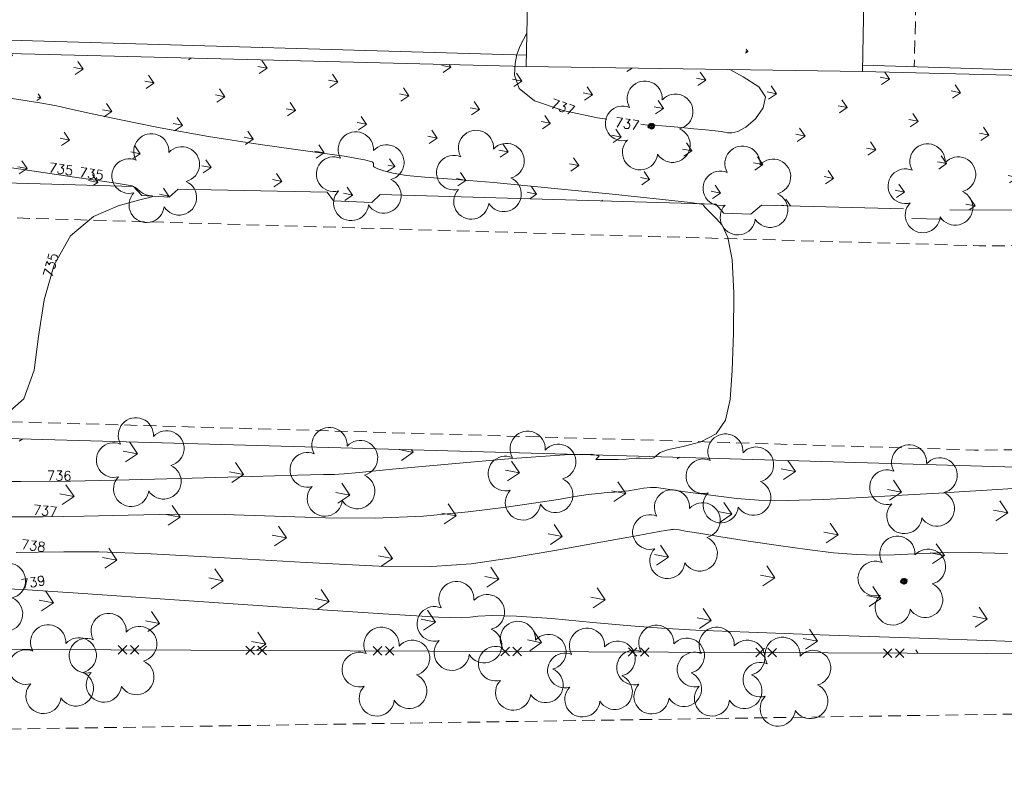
# Model space of a CAD drawing. Header units: millimetres. Extents: x -126299 to 152398, y -145950 to 133061.
# Tile 10 of 12: x 11299 to 49907, y -4941 to 24915. Entities that reach past the tile are written whole.
import ezdxf

# ---------------------------------------------------------------- set-up
doc = ezdxf.new("R2010")
doc.units = ezdxf.units.MM
doc.linetypes.add('IMPORT-DASHED _2_', pattern=[750, 500, -250])
doc.linetypes.add('IMPORT-HIDDENX2 _2_', pattern=[750, 500, -250])
for name, color, linetype, lineweight in [('ALAM', 252, 'Continuous', 9), ('arv_grande', 7, 'Continuous', 9), ('ARV_NEW', 8, 'Continuous', 9), ('CALÇADA', 1, 'Continuous', 9), ('CN-1', 252, 'Continuous', 9), ('CN-5', 1, 'Continuous', 9), ('COBERTURA', 7, 'IMPORT-DASHED _2_', 9), ('EDIF', 3, 'Continuous', 9), ('entorno_dwg', 8, 'Continuous', 9), ('GRADE', 2, 'Continuous', 9), ('GUIA', 1, 'IMPORT-HIDDENX2 _2_', 9), ('HACH_GRAMA', 96, 'Continuous', 9), ('MURETA', 2, 'Continuous', 9), ('MURO', 3, 'Continuous', 9)]:
    doc.layers.add(name, color=color, linetype=linetype, lineweight=lineweight)
doc.styles.add('simplex', font='simplex_.ttf', dxfattribs={"height": 375})
pattern_1 = [(120, (-4584023.5, -10471025.7), (-1931.85225, 517.63825), [375, -2453.427]), (75, (-4584023.5, -10471025.7), (-1931.85165, 517.6381), [375, -1625]), (165, (-4584023.5, -10471025.7), (-517.6381, -1931.85165), [375, -1625])]

# ---------------------------------------------------------------- blocks, each defined once
blk = doc.blocks.new('entorno_dwg_arvg-3961961-IMPLANTAÇÃO')
at = {"layer": 'arv_grande', "color": 8, "flags": 128}
for points in [[(-104, 50), (-99, 44), (-104, 40), (-115, 44), (-117, 52)], [(-107, 54), (-115, 56), (-115, 62), (-106, 66), (-98, 61)], [(-105, 68), (-112, 71), (-113, 77), (-103, 81), (-96, 76)], [(-99, 36), (-95, 29), (-99, 26), (-110, 29), (-112, 37)], [(-94, 14), (-102, 16), (-102, 22), (-93, 27), (-86, 22)], [(-97, 58), (-98, 64), (-88, 68), (-81, 63), (-90, 56)], [(-87, 70), (-95, 73), (-95, 79), (-86, 83), (-78, 78)], [(-82, 37), (-78, 31), (-82, 27), (-93, 31), (-95, 39)], [(-85, 41), (-93, 43), (-93, 49), (-84, 54), (-77, 49)], [(-77, 81), (-84, 84), (-85, 90), (-75, 94), (-68, 89)], [(-75, 14), (-83, 17), (-83, 23), (-74, 27), (-66, 22)], [(-65, 66), (-61, 60), (-65, 56), (-76, 60), (-78, 68)], [(-68, 70), (-76, 72), (-76, 78), (-67, 83), (-60, 78)], [(-76, 45), (-76, 51), (-67, 56), (-59, 51), (-68, 43)], [(-62, 37), (-58, 30), (-62, 27), (-73, 31), (-75, 38)], [(-53, 93), (-49, 87), (-53, 83), (-64, 87), (-66, 95)], [(-56, 97), (-64, 100), (-64, 105), (-55, 110), (-48, 105)], [(-55, 14), (-63, 17), (-63, 23), (-54, 27), (-47, 22)], [(-59, 74), (-59, 80), (-50, 85), (-42, 80), (-51, 72)], [(-46, 54), (-42, 47), (-46, 44), (-57, 48), (-59, 56)], [(-49, 57), (-57, 60), (-57, 66), (-48, 70), (-41, 65)], [(-47, 101), (-47, 107), (-38, 112), (-30, 107), (-39, 99)], [(-30, 82), (-34, 77), (-41, 80), (-43, 90), (-36, 94)], [(-40, 62), (-40, 68), (-31, 72), (-23, 67), (-32, 59)], [(-18, 89), (-22, 84), (-28, 87), (-31, 97), (-24, 101)], [(-28, 86), (-30, 93), (-24, 95), (-14, 88), (-16, 80)], [(-13, 103), (-18, 98), (-24, 100), (-26, 111), (-19, 114)], [(-6, 55), (-10, 50), (-16, 53), (-19, 63), (-12, 67)], [(-16, 93), (-18, 100), (-12, 102), (-2, 95), (-3, 88)], [(-18, 79), (-12, 81), (-3, 74), (-4, 66), (-17, 72)], [(-12, 106), (-13, 113), (-7, 115), (2, 108), (1, 101)], [(-6, 86), (0, 88), (9, 81), (8, 73), (-4, 79)], [(-4, 59), (-6, 66), (0, 68), (10, 61), (9, 54)], [(-1, 99), (4, 101), (14, 94), (13, 87), (0, 92)], [(18, 102), (13, 97), (7, 100), (5, 110), (12, 114)], [(6, 52), (12, 54), (22, 47), (21, 39), (8, 45)], [(20, 65), (15, 60), (9, 63), (7, 73), (14, 77)], [(26, 77), (21, 72), (15, 75), (13, 85), (20, 89)], [(19, 106), (18, 113), (24, 115), (33, 108), (32, 101)], [(21, 69), (20, 76), (25, 78), (35, 71), (34, 63)], [(40, 75), (27, 81), (26, 88), (31, 90), (41, 83)], [(29, 99), (35, 101), (45, 94), (44, 86), (31, 92)], [(31, 62), (37, 64), (47, 57), (46, 49), (33, 55)], [(37, 74), (43, 75), (53, 69), (52, 61), (39, 67)], [(54, 77), (50, 72), (44, 75), (41, 86), (48, 89)], [(56, 81), (54, 88), (60, 90), (70, 83), (69, 76)], [(66, 74), (72, 76), (81, 69), (80, 62), (68, 67)], [(79, 30), (73, 26), (67, 30), (68, 40), (75, 42)], [(75, 14), (68, 17), (67, 22), (76, 27), (84, 22)], [(79, 3), (84, -1), (83, -11), (75, -12), (73, 0)], [(80, 14), (86, 17), (91, 13), (90, 3), (82, 2)], [(92, 44), (87, 40), (81, 44), (81, 54), (89, 56)], [(81, 33), (81, 40), (88, 40), (96, 32), (93, 25)], [(90, 24), (96, 25), (104, 17), (101, 10), (90, 17)], [(95, 47), (95, 54), (101, 55), (109, 46), (107, 40)], [(104, -9), (96, -7), (96, -1), (105, 3), (112, -1)], [(111, 11), (105, 7), (100, 11), (100, 21), (108, 23)], [(104, 38), (110, 39), (118, 31), (115, 24), (103, 31)], [(113, 14), (114, 21), (120, 22), (128, 14), (125, 7)], [(122, 6), (128, 6), (137, -2), (134, -9), (122, -1)], [(-79, -32), (-85, -35), (-95, -30), (-96, -22), (-82, -25)], [(-77, -69), (-82, -72), (-93, -67), (-93, -59), (-80, -62)], [(-68, -38), (-65, -45), (-71, -47), (-81, -42), (-82, -34)], [(-64, -53), (-69, -56), (-80, -50), (-80, -43), (-67, -46)], [(-66, -75), (-63, -82), (-68, -84), (-79, -79), (-79, -71)], [(-58, -18), (-63, -21), (-74, -16), (-74, -8), (-61, -11)], [(-68, -34), (-64, -28), (-58, -30), (-54, -40), (-60, -45)], [(-53, -58), (-50, -65), (-55, -68), (-66, -63), (-66, -55)], [(-65, -71), (-62, -65), (-56, -67), (-52, -77), (-57, -81)], [(-47, -24), (-44, -31), (-49, -34), (-60, -28), (-60, -21)], [(-44, -93), (-49, -95), (-59, -90), (-60, -82), (-47, -86)], [(-52, -54), (-49, -48), (-42, -50), (-38, -60), (-44, -65)], [(-32, -76), (-37, -79), (-47, -74), (-48, -66), (-35, -69)], [(-46, -20), (-43, -14), (-36, -16), (-32, -26), (-38, -31)], [(-33, -98), (-30, -105), (-35, -108), (-45, -102), (-46, -95)], [(-28, -48), (-33, -50), (-43, -45), (-44, -37), (-31, -41)], [(-21, -82), (-18, -89), (-23, -92), (-33, -86), (-34, -79)], [(-32, -94), (-28, -88), (-22, -90), (-18, -100), (-24, -105)], [(-17, -53), (-14, -60), (-19, -63), (-29, -58), (-30, -50)], [(-7, -107), (-12, -110), (-23, -104), (-23, -97), (-10, -100)], [(-20, -78), (-17, -72), (-10, -74), (-6, -84), (-12, -89)], [(-16, -49), (-13, -43), (-6, -45), (-2, -55), (-8, -60)], [(2, -71), (-3, -74), (-14, -69), (-14, -61), (-1, -65)], [(4, -112), (7, -119), (2, -122), (-9, -117), (-9, -109)], [(13, -77), (16, -84), (11, -87), (0, -81), (0, -74)], [(21, -108), (16, -111), (5, -105), (5, -98), (18, -101)], [(5, -108), (8, -103), (14, -105), (19, -115), (13, -119)], [(27, -69), (22, -71), (11, -66), (11, -58), (24, -62)], [(14, -73), (17, -67), (23, -69), (28, -79), (22, -84)], [(19, -110), (32, -113), (35, -120), (30, -123), (19, -118)], [(38, -101), (32, -104), (22, -98), (21, -91), (35, -94)], [(38, -74), (41, -81), (36, -84), (25, -79), (25, -71)], [(33, -109), (36, -104), (42, -106), (47, -116), (41, -120)], [(49, -107), (52, -113), (46, -116), (36, -111), (35, -103)], [(39, -70), (42, -64), (48, -66), (53, -76), (47, -81)], [(61, -88), (56, -91), (45, -86), (45, -78), (58, -81)], [(49, -102), (53, -97), (59, -99), (63, -109), (57, -113)], [(61, -16), (53, -14), (53, -8), (62, -3), (69, -8)], [(65, -27), (70, -31), (68, -41), (60, -42), (58, -30)], [(72, -94), (75, -101), (70, -104), (59, -98), (59, -90)], [(66, -17), (72, -13), (77, -18), (76, -27), (68, -29)], [(79, -44), (71, -41), (70, -35), (79, -31), (87, -36)], [(73, -90), (76, -84), (82, -86), (87, -96), (81, -101)], [(82, -54), (87, -59), (86, -69), (78, -70), (76, -58)], [(83, -44), (90, -41), (95, -45), (93, -55), (85, -56)], [(97, -42), (89, -39), (88, -33), (97, -29), (105, -33)], [(100, -52), (105, -57), (104, -66), (96, -68), (94, -56)], [(108, -20), (113, -25), (111, -34), (103, -36), (101, -23)], [(101, -42), (108, -39), (113, -43), (112, -53), (103, -54)], [(109, -10), (115, -7), (120, -11), (119, -21), (111, -22)], [(118, -43), (110, -41), (109, -35), (118, -30), (126, -35)], [(121, -54), (126, -58), (125, -68), (117, -69), (115, -57)], [(122, -44), (129, -40), (134, -45), (132, -55), (124, -56)]]:
    blk.add_lwpolyline(points, close=True, dxfattribs=at)
for points in [[(-1, -65), (4, -57), (3, -44), (-4, -29), (-4, -16), (-5, 0), (-13, 24), (-9, 33), (-17, 52), (-29, 58)], [(73, 15), (59, 15), (33, 3), (15, 1), (5, 6), (-4, 23), (-1, 33), (-10, 54)], [(10, -58), (11, -51), (9, -42), (4, -28), (5, -3), (16, -6), (39, -4), (64, 9), (77, 10)]]:
    blk.add_lwpolyline(points, dxfattribs=at)
blk = doc.blocks.new('entorno_dwg_arvg-V10-IMPLANTAÇÃO')
at = {"layer": 'arv_grande', "color": 8, "flags": 128}
for points in [[(-104, 50), (-99, 44), (-104, 40), (-115, 44), (-117, 52)], [(-107, 54), (-115, 56), (-115, 62), (-106, 66), (-98, 61)], [(-105, 68), (-112, 71), (-113, 77), (-103, 81), (-96, 76)], [(-99, 36), (-95, 29), (-99, 26), (-110, 29), (-112, 37)], [(-94, 14), (-102, 16), (-102, 22), (-93, 27), (-86, 22)], [(-97, 58), (-98, 64), (-88, 68), (-81, 63), (-90, 56)], [(-87, 70), (-95, 73), (-95, 79), (-86, 83), (-78, 78)], [(-82, 37), (-78, 31), (-82, 27), (-93, 31), (-95, 39)], [(-85, 41), (-93, 43), (-93, 49), (-84, 54), (-77, 49)], [(-77, 81), (-84, 84), (-85, 90), (-75, 94), (-68, 89)], [(-75, 14), (-83, 17), (-83, 23), (-74, 27), (-66, 22)], [(-65, 66), (-61, 60), (-65, 56), (-76, 60), (-78, 68)], [(-68, 70), (-76, 72), (-76, 78), (-67, 83), (-60, 78)], [(-76, 45), (-76, 51), (-67, 56), (-59, 51), (-68, 43)], [(-62, 37), (-58, 30), (-62, 27), (-73, 31), (-75, 38)], [(-53, 93), (-49, 87), (-53, 83), (-64, 87), (-66, 95)], [(-55, 14), (-63, 17), (-63, 23), (-54, 27), (-47, 22)], [(-59, 74), (-59, 80), (-50, 85), (-42, 80), (-51, 72)], [(-46, 54), (-42, 47), (-46, 44), (-57, 48), (-59, 56)], [(-49, 57), (-57, 60), (-57, 66), (-48, 70), (-41, 65)], [(-47, 101), (-47, 107), (-38, 112), (-30, 107), (-39, 99)], [(-30, 82), (-34, 77), (-41, 80), (-43, 90), (-36, 94)], [(-40, 62), (-40, 68), (-31, 72), (-23, 67), (-32, 59)], [(-18, 89), (-22, 84), (-28, 87), (-31, 97), (-24, 101)], [(-28, 86), (-30, 93), (-24, 95), (-14, 88), (-16, 80)], [(-13, 103), (-18, 98), (-24, 100), (-26, 111), (-19, 114)], [(-6, 55), (-10, 50), (-16, 53), (-19, 63), (-12, 67)], [(-16, 93), (-18, 100), (-12, 102), (-2, 95), (-3, 88)], [(-18, 79), (-12, 81), (-3, 74), (-4, 66), (-17, 72)], [(-12, 106), (-13, 113), (-7, 115), (2, 108), (1, 101)], [(-6, 86), (0, 88), (9, 81), (8, 73), (-4, 79)], [(-4, 59), (-6, 66), (0, 68), (10, 61), (9, 54)], [(-1, 99), (4, 101), (14, 94), (13, 87), (0, 92)], [(18, 102), (13, 97), (7, 100), (5, 110), (12, 114)], [(6, 52), (12, 54), (22, 47), (21, 39), (8, 45)], [(20, 65), (15, 60), (9, 63), (7, 73), (14, 77)], [(26, 77), (21, 72), (15, 75), (13, 85), (20, 89)], [(19, 106), (18, 113), (24, 115), (33, 108), (32, 101)], [(21, 69), (20, 76), (25, 78), (35, 71), (34, 63)], [(40, 75), (27, 81), (26, 88), (31, 90), (41, 83)], [(29, 99), (35, 101), (45, 94), (44, 86), (31, 92)], [(31, 62), (37, 64), (47, 57), (46, 49), (33, 55)], [(37, 74), (43, 75), (53, 69), (52, 61), (39, 67)], [(54, 77), (50, 72), (44, 75), (41, 86), (48, 89)], [(56, 81), (54, 88), (60, 90), (70, 83), (69, 76)], [(66, 74), (72, 76), (81, 69), (80, 62), (68, 67)], [(79, 30), (73, 26), (67, 30), (68, 40), (75, 42)], [(75, 14), (68, 17), (67, 22), (76, 27), (84, 22)], [(79, 3), (84, -1), (83, -11), (75, -12), (73, 0)], [(80, 14), (86, 17), (91, 13), (90, 3), (82, 2)], [(92, 44), (87, 40), (81, 44), (81, 54), (89, 56)], [(81, 33), (81, 40), (88, 40), (96, 32), (93, 25)], [(90, 24), (96, 25), (104, 17), (101, 10), (90, 17)], [(95, 47), (95, 54), (101, 55), (109, 46), (107, 40)], [(104, -9), (96, -7), (96, -1), (105, 3), (112, -1)], [(111, 11), (105, 7), (100, 11), (100, 21), (108, 23)], [(104, 38), (110, 39), (118, 31), (115, 24), (103, 31)], [(113, 14), (114, 21), (120, 22), (128, 14), (125, 7)], [(122, 6), (128, 6), (137, -2), (134, -9), (122, -1)], [(-79, -32), (-85, -35), (-95, -30), (-96, -22), (-82, -25)], [(-77, -69), (-82, -72), (-93, -67), (-93, -59), (-80, -62)], [(-68, -38), (-65, -45), (-71, -47), (-81, -42), (-82, -34)], [(-64, -53), (-69, -56), (-80, -50), (-80, -43), (-67, -46)], [(-66, -75), (-63, -82), (-68, -84), (-79, -79), (-79, -71)], [(-58, -18), (-63, -21), (-74, -16), (-74, -8), (-61, -11)], [(-68, -34), (-64, -28), (-58, -30), (-54, -40), (-60, -45)], [(-53, -58), (-50, -65), (-55, -68), (-66, -63), (-66, -55)], [(-65, -71), (-62, -65), (-56, -67), (-52, -77), (-57, -81)], [(-47, -24), (-44, -31), (-49, -34), (-60, -28), (-60, -21)], [(-44, -93), (-49, -95), (-59, -90), (-60, -82), (-47, -86)], [(-52, -54), (-49, -48), (-42, -50), (-38, -60), (-44, -65)], [(-32, -76), (-37, -79), (-47, -74), (-48, -66), (-35, -69)], [(-46, -20), (-43, -14), (-36, -16), (-32, -26), (-38, -31)], [(-33, -98), (-30, -105), (-35, -108), (-45, -102), (-46, -95)], [(-28, -48), (-33, -50), (-43, -45), (-44, -37), (-31, -41)], [(-21, -82), (-18, -89), (-23, -92), (-33, -86), (-34, -79)], [(-32, -94), (-28, -88), (-22, -90), (-18, -100), (-24, -105)], [(-17, -53), (-14, -60), (-19, -63), (-29, -58), (-30, -50)], [(-7, -107), (-12, -110), (-23, -104), (-23, -97), (-10, -100)], [(-20, -78), (-17, -72), (-10, -74), (-6, -84), (-12, -89)], [(-16, -49), (-13, -43), (-6, -45), (-2, -55), (-8, -60)], [(2, -71), (-3, -74), (-14, -69), (-14, -61), (-1, -65)], [(4, -112), (7, -119), (2, -122), (-9, -117), (-9, -109)], [(13, -77), (16, -84), (11, -87), (0, -81), (0, -74)], [(21, -108), (16, -111), (5, -105), (5, -98), (18, -101)], [(5, -108), (8, -103), (14, -105), (19, -115), (13, -119)], [(27, -69), (22, -71), (11, -66), (11, -58), (24, -62)], [(14, -73), (17, -67), (23, -69), (28, -79), (22, -84)], [(19, -110), (32, -113), (35, -120), (30, -123), (19, -118)], [(38, -101), (32, -104), (22, -98), (21, -91), (35, -94)], [(38, -74), (41, -81), (36, -84), (25, -79), (25, -71)], [(33, -109), (36, -104), (42, -106), (47, -116), (41, -120)], [(49, -107), (52, -113), (46, -116), (36, -111), (35, -103)], [(39, -70), (42, -64), (48, -66), (53, -76), (47, -81)], [(61, -88), (56, -91), (45, -86), (45, -78), (58, -81)], [(49, -102), (53, -97), (59, -99), (63, -109), (57, -113)], [(61, -16), (53, -14), (53, -8), (62, -3), (69, -8)], [(65, -27), (70, -31), (68, -41), (60, -42), (58, -30)], [(72, -94), (75, -101), (70, -104), (59, -98), (59, -90)], [(66, -17), (72, -13), (77, -18), (76, -27), (68, -29)], [(79, -44), (71, -41), (70, -35), (79, -31), (87, -36)], [(73, -90), (76, -84), (82, -86), (87, -96), (81, -101)], [(82, -54), (87, -59), (86, -69), (78, -70), (76, -58)], [(83, -44), (90, -41), (95, -45), (93, -55), (85, -56)], [(97, -42), (89, -39), (88, -33), (97, -29), (105, -33)], [(100, -52), (105, -57), (104, -66), (96, -68), (94, -56)], [(108, -20), (113, -25), (111, -34), (103, -36), (101, -23)], [(101, -42), (108, -39), (113, -43), (112, -53), (103, -54)], [(109, -10), (115, -7), (120, -11), (119, -21), (111, -22)], [(118, -43), (110, -41), (109, -35), (118, -30), (126, -35)], [(121, -54), (126, -58), (125, -68), (117, -69), (115, -57)], [(122, -44), (129, -40), (134, -45), (132, -55), (124, -56)]]:
    blk.add_lwpolyline(points, close=True, dxfattribs=at)
for points in [[(-64, 105), (-55, 110), (-48, 105), (-56, 97)], [(-56, 97), (-64, 100), (-64, 105)], [(-1, -65), (4, -57), (3, -44), (-4, -29), (-4, -16), (-5, 0), (-13, 24), (-9, 33), (-17, 52), (-29, 58)], [(73, 15), (59, 15), (33, 3), (15, 1), (5, 6), (-4, 23), (-1, 33), (-10, 54)], [(10, -58), (11, -51), (9, -42), (4, -28), (5, -3), (16, -6), (39, -4), (64, 9), (77, 10)]]:
    blk.add_lwpolyline(points, dxfattribs=at)
blk = doc.blocks.new('entorno_dwg_ALAM-3961962-IMPLANTAÇÃO')
at = {"layer": 'ALAM', "color": 8}
for p, q in [((-405, -168), (-69, 168)), ((-405, 168), (-69, -168)), ((69, -168), (405, 168)), ((69, 168), (405, -168))]:
    blk.add_line(p, q, dxfattribs=at)
blk = doc.blocks.new('entorno_dwg_ARVNEW-V11-IMPLANTAÇÃO')
at = {"layer": 'ARV_NEW'}
for centre, radius, start, end in [((-649, 917), 680, 17.5721, 236.8947), ((653, 900), 690, 306.9168, 161.2588), ((-1056, -342), 690, 87.0027, 305.1191), ((1056, -342), 690, 234.9262, 89.0037), ((0, -1110), 690, 162.8296, 17.1298)]:
    blk.add_arc(centre, radius, start, end, dxfattribs=at)
blk = doc.blocks.new('entorno_dwg-3961954-IMPLANTAÇÃO')
at = {"layer": 'HACH_GRAMA'}
h = blk.add_hatch(dxfattribs=at)
h.set_pattern_fill('FP_3', color=8, style=0, pattern_type=2)
h.set_pattern_definition([(120, (-4548519.8, -10691411.2), (-2897.777, 776.457), [562.5, -3680.141]), (75, (-4548519.8, -10691411.2), (-2897.7775, 776.4571), [562.5, -2437.5]), (165, (-4548519.8, -10691411.2), (-776.4571, -2897.7775), [562.5, -2437.5])])
h.paths.add_polyline_path([(61348, -61493), (64577, -65171), (64783, -65337), (64996, -65493), (65216, -65639), (65443, -65775), (65676, -65900), (65914, -66014), (66158, -66116), (66406, -66207), (66658, -66287), (66913, -66354), (67172, -66409), (67445, -66454), (67695, -66484), (67958, -66503), (68223, -66509), (68487, -66503), (68750, -66485), (69013, -66454), (69274, -66411), (69532, -66356), (69788, -66289), (70044, -66209), (70288, -66120), (70532, -66018), (70771, -65904), (71004, -65780), (71231, -65645), (70654, -64719), (70619, -64735), (70581, -64742), (70542, -64738), (70506, -64725), (70474, -64703), (70449, -64674), (70433, -64639), (70425, -64601), (70428, -64563), (70440, -64526), (70461, -64494), (70490, -64468), (70524, -64450), (70562, -64442), (70601, -64444), (70638, -64456), (70670, -64476), (70697, -64504), (72404, -63279), (72533, -63161), (72653, -63034), (72765, -62900), (72867, -62758), (72959, -62609), (73040, -62454), (73110, -62294), (73170, -62130), (73217, -61961), (73253, -61790), (73277, -61617), (73288, -61443), (73288, -61268), (73276, -61094), (73251, -60921), (73214, -60750), (73166, -60582), (73106, -60417), (73035, -60258), (72953, -60103), (72861, -59955), (72758, -59813), (72646, -59679), (72525, -59553), (72162, -59011), (71790, -58476), (71408, -57948), (71016, -57427), (70550, -56833), (70204, -56406), (69784, -55908), (69355, -55417), (68917, -54934), (68470, -54459), (68015, -53992), (67551, -53534), (67079, -53085), (66598, -52644), (66110, -52212), (66085, -52235), (66056, -52251), (66024, -52261), (66012, -52298), (65992, -52330), (65964, -52356), (65930, -52374), (65893, -52383), (65855, -52383), (65818, -52373), (65785, -52353), (65758, -52326), (65738, -52293), (65728, -52257), (65727, -52218), (65736, -52181), (65754, -52148), (65780, -52119), (65812, -52099), (65849, -52087), (65858, -52055), (65875, -52026), (65897, -52001), (55675, -40301), (55657, -40314), (55637, -40325), (55629, -40361), (55612, -40394), (55588, -40421), (55557, -40442), (55523, -40455), (55486, -40460), (55450, -40455), (55415, -40441), (55385, -40419), (55362, -40391), (55346, -40358), (55338, -40322), (55340, -40285), (55350, -40249), (55369, -40218), (55395, -40191), (55427, -40172), (55436, -40135), (55454, -40100), (55481, -40072), (44000, -26068), (43976, -26085), (43949, -26096), (43920, -26102), (43902, -26134), (43877, -26161), (43846, -26181), (43810, -26193), (43773, -26196), (43736, -26189), (43703, -26174), (43674, -26151), (43651, -26121), (43637, -26086), (43631, -26050), (43635, -26013), (43648, -25978), (43669, -25947), (43696, -25922), (43730, -25905), (43766, -25897), (43784, -25864), (43810, -25837), (43109, -24983), (43073, -25042), (43027, -25095), (42973, -25139), (42912, -25172), (42832, -25197), (42777, -25205), (42707, -25204), (42639, -25191), (42574, -25165), (42514, -25130), (42462, -25084), (42418, -25030), (42383, -24965), (42362, -24903), (42351, -24834), (42352, -24764), (42365, -24697), (42390, -24633), (42425, -24573), (42469, -24521), (42522, -24477), (42582, -24443), (42646, -24420), (10382, 14867), (-4491, 33026), (-4520, 32961), (-4559, 32902), (-4609, 32851), (-4666, 32809), (-4730, 32779), (-4799, 32760), (-4869, 32753), (-4940, 32759), (-5008, 32778), (-5073, 32808), (-5130, 32849), (-5180, 32900), (-5220, 32958), (-5249, 33023), (-5266, 33092), (-5270, 33163), (-5262, 33233), (-5242, 33301), (-5210, 33365), (-5167, 33421), (-5115, 33470), (-5056, 33508), (-4990, 33535), (-4921, 33550), (-8432, 37838), (-10566, 36537), (4610, 18393), (4649, 18389), (4684, 18376), (4716, 18353), (4740, 18324), (4756, 18289), (4764, 18252), (4761, 18213), (19328, 798), (19360, 818), (19395, 830), (19432, 833), (19468, 827), (19502, 812), (19531, 789), (19554, 759), (19569, 725), (19575, 688), (19571, 651), (19559, 616), (19538, 586), (19511, 561), (19478, 543), (19442, 534), (19405, 535), (19369, 544), (19337, 562), (19309, 587), (14530, -3397), (14551, -3430), (14563, -3467), (14565, -3506), (14556, -3544), (14539, -3578), (14513, -3607), (18020, -7677), (18035, -7609), (18062, -7544), (18099, -7486), (18146, -7434), (18201, -7392), (18263, -7360), (18329, -7339), (18398, -7330), (18468, -7333), (18536, -7347), (18600, -7374), (18659, -7411), (18710, -7458), (18753, -7513), (18785, -7574), (18806, -7641), (18816, -7710), (18813, -7779), (19414, -7221), (20050, -7906), (20082, -7883), (20119, -7869), (20158, -7866), (20197, -7872), (20232, -7888), (20262, -7913), (20285, -7945), (20299, -7982), (20302, -8021), (20296, -8060), (20280, -8095), (20255, -8125), (20223, -8148), (20186, -8162), (20147, -8165), (20108, -8159), (20073, -8143), (20043, -8118), (19358, -8754), (18682, -8028), (18635, -8064), (18583, -8093), (18527, -8114), (18469, -8126), (18410, -8129), (19088, -8916), (19125, -8916), (19160, -8925), (19192, -8943), (19219, -8967), (19240, -8998), (19252, -9032), (19256, -9068), (19251, -9105), (21064, -11209), (21088, -11181), (21118, -11160), (21152, -11146), (21189, -11142), (21226, -11146), (21260, -11159), (21290, -11180), (21314, -11208), (21331, -11241), (21339, -11277), (21338, -11314), (21328, -11350), (21309, -11382), (21284, -11408), (21252, -11428), (24564, -15270), (24606, -15264), (24649, -15269), (24690, -15284), (24725, -15308), (24753, -15341), (24772, -15380), (24781, -15422), (24779, -15465), (24767, -15506), (48963, -43583), (48995, -43563), (49030, -43550), (49068, -43547), (49105, -43554), (49139, -43569), (49169, -43593), (49191, -43623), (49206, -43658), (49211, -43695), (49207, -43733), (49193, -43768), (49171, -43799), (49143, -43823), (49109, -43839), (49072, -43847), (49034, -43845), (48998, -43833), (48966, -43813), (48940, -43786), (48922, -43753), (46899, -44562), (46909, -44598), (46909, -44635), (46900, -44671), (46883, -44703), (46858, -44731), (60437, -60440), (60950, -59990), (60929, -59959), (60917, -59924), (60913, -59887), (60919, -59850), (60933, -59816), (60955, -59786), (60984, -59763), (61018, -59748), (61055, -59741), (61092, -59744), (61127, -59755), (61159, -59775), (61184, -59802), (61202, -59835), (61212, -59871), (61212, -59908), (61203, -59944), (61186, -59977), (61161, -60005), (61952, -60924), (61329, -61471)], flags=0)
h.paths.add_polyline_path([(41803, -25171), (41779, -25142), (41763, -25109), (41756, -25072), (41758, -25034), (41770, -24999), (41789, -24967), (41817, -24941), (41849, -24923), (41885, -24913), (41923, -24913), (41959, -24922), (41992, -24939), (42020, -24965), (42040, -24996), (42052, -25031), (42056, -25068), (42049, -25105), (42560, -25259), (42135, -25488), (41977, -25194), (41942, -25208), (41905, -25212), (41868, -25207), (41833, -25193)], flags=0)
h = blk.add_hatch(dxfattribs=at)
h.set_pattern_fill('FP_2', color=8, style=0, pattern_type=2)
h.set_pattern_definition(pattern_1)
h.paths.add_polyline_path([(37439, -2298), (41901, 278), (38849, 3974), (32293, 3974), (35934, -464)], flags=0)
h.paths.add_polyline_path([(52335, -19297), (52452, -19414), (52577, -19522), (52710, -19620), (52863, -19714), (52995, -19784), (53147, -19850), (53302, -19905), (53462, -19948), (53624, -19978), (53788, -19997), (53953, -20003), (54118, -19997), (54282, -19978), (54444, -19948), (54603, -19905), (54759, -19850), (54910, -19784), (55056, -19707), (55196, -19620), (55328, -19522), (55453, -19414), (55570, -19297), (55678, -19172), (55776, -19039), (55864, -18900), (55941, -18754), (56007, -18603), (56061, -18447), (56104, -18288), (56134, -18125), (56153, -17961), (56159, -17797), (56153, -17632), (56134, -17468), (56104, -17306), (56061, -17146), (56004, -16984), (55941, -16839), (55864, -16693), (55776, -16554), (55678, -16421), (55570, -16296), (55453, -16179), (55328, -16072), (55196, -15974), (55056, -15886), (54910, -15809), (54759, -15743), (54603, -15688), (54444, -15646), (54282, -15615), (54118, -15596), (53953, -15590), (53788, -15596), (53624, -15615), (53462, -15646), (53302, -15688), (53147, -15743), (52995, -15809), (52850, -15886), (52710, -15974), (52577, -16072), (52452, -16179), (52335, -16296), (52228, -16421), (52130, -16554), (52042, -16693), (51965, -16839), (51899, -16991), (51844, -17146), (51802, -17306), (51771, -17468), (51753, -17632), (51746, -17797), (51753, -17961), (51771, -18125), (51802, -18288), (51844, -18447), (51899, -18603), (51965, -18754), (52042, -18900), (52130, -19039), (52228, -19172)], flags=0)
h.paths.add_polyline_path([(53553, -17988), (53530, -17950), (53518, -17908), (53517, -17865), (53527, -17822), (53547, -17784), (53576, -17751), (53613, -17727), (53654, -17713), (53698, -17710), (53665, -17682), (53640, -17646), (53625, -17606), (53621, -17563), (53627, -17520), (53645, -17480), (53671, -17446), (53706, -17420), (53746, -17404), (53789, -17398), (53832, -17403), (53872, -17418), (53907, -17444), (53934, -17477), (53953, -17516), (53971, -17478), (53999, -17445), (54034, -17420), (54074, -17404), (54117, -17399), (54159, -17404), (54199, -17420), (54234, -17445), (54261, -17478), (54280, -17517), (54288, -17559), (54286, -17602), (54273, -17643), (54251, -17680), (54220, -17710), (54270, -17719), (54302, -17732), (54336, -17758), (54363, -17791), (54381, -17830), (54389, -17872), (54386, -17915), (54373, -17955), (54350, -17992), (54319, -18021), (54281, -18042), (54240, -18053), (54197, -18053), (54156, -18043), (54118, -18023), (54125, -18066), (54122, -18108), (54108, -18149), (54085, -18185), (54053, -18214), (54016, -18235), (53974, -18245), (53931, -18245), (53890, -18235), (53852, -18214), (53821, -18185), (53797, -18149), (53784, -18108), (53781, -18065), (53788, -18023), (53749, -18044), (53707, -18054), (53663, -18053), (53621, -18041), (53584, -18019)], flags=0)
h.paths.add_polyline_path([(39223, -1180), (38597, -335), (39442, 291), (40068, -554)], flags=0)
h.paths.add_polyline_path([(38102, 578), (37802, 1097), (39526, 2093), (39826, 1573)], flags=0)
h = blk.add_hatch(dxfattribs=at)
h.set_pattern_fill('FP_2', color=8, style=0, pattern_type=2)
h.set_pattern_definition(pattern_1)
h.paths.add_polyline_path([(49563, -18312), (50512, -17764), (50212, -17244), (49263, -17792)], flags=0)
h.paths.add_polyline_path([(58360, -19505), (58988, -19142), (58688, -18623), (57967, -19039)], flags=0)
h.paths.add_polyline_path([(58665, -28766), (59165, -28789), (65977, -36675), (65977, -35553), (65938, -35560), (65898, -35559), (65860, -35548), (65826, -35530), (65833, -35572), (65830, -35615), (65816, -35655), (65793, -35691), (65761, -35720), (65724, -35741), (65682, -35752), (65639, -35751), (65598, -35741), (65560, -35720), (65529, -35691), (65505, -35655), (65492, -35614), (65489, -35572), (65496, -35529), (65457, -35550), (65415, -35560), (65371, -35559), (65329, -35547), (65292, -35525), (65261, -35494), (65238, -35457), (65226, -35415), (65225, -35371), (65235, -35329), (65255, -35290), (65284, -35257), (65321, -35233), (65362, -35219), (65406, -35216), (65373, -35188), (65348, -35153), (65333, -35112), (65329, -35069), (65335, -35026), (65353, -34987), (65379, -34953), (65414, -34926), (65454, -34910), (65497, -34904), (65540, -34909), (65580, -34924), (65615, -34950), (65642, -34983), (65661, -35022), (65680, -34982), (65709, -34949), (65746, -34924), (65788, -34909), (65832, -34905), (65876, -34913), (65917, -34932), (65951, -34961), (65977, -34997), (65977, -28657), (61010, -22646), (58360, -19505), (57346, -20090), (57046, -19570), (57967, -19039), (52506, -12563), (41901, 278), (37439, -2298), (38856, -4026), (38802, -4501), (39448, -5358), (39924, -5412), (43663, -9901), (43570, -10313), (44506, -11489), (44959, -11529), (53312, -21716), (53246, -22183), (53919, -23002), (54462, -23095), (58003, -27386), (57935, -27885), (58568, -28650)], flags=0)
h.paths.add_polyline_path([(59463, -28909), (59163, -28389), (60210, -27784), (60510, -28304), (59903, -28655)], flags=0)
h.paths.add_polyline_path([(54926, -23538), (54626, -23019), (55575, -22471), (55875, -22991), (55279, -23335)], flags=0)
h.paths.add_polyline_path([(54144, -22551), (54122, -22514), (54110, -22472), (54108, -22428), (54118, -22385), (54138, -22347), (54168, -22314), (54204, -22290), (54245, -22276), (54289, -22273), (54256, -22245), (54231, -22210), (54216, -22169), (54212, -22126), (54219, -22083), (54236, -22044), (54263, -22010), (54297, -21983), (54337, -21967), (54380, -21961), (54423, -21966), (54463, -21981), (54498, -22007), (54526, -22040), (54544, -22079), (54563, -22041), (54590, -22008), (54625, -21983), (54665, -21967), (54708, -21962), (54751, -21968), (54790, -21984), (54825, -22009), (54853, -22042), (54871, -22080), (54880, -22123), (54877, -22165), (54864, -22206), (54842, -22243), (54811, -22273), (54853, -22279), (54893, -22295), (54927, -22321), (54954, -22354), (54972, -22393), (54980, -22435), (54977, -22478), (54963, -22521), (54941, -22555), (54910, -22584), (54863, -22608), (54831, -22616), (54788, -22617), (54747, -22607), (54709, -22587), (54716, -22629), (54710, -22681), (54699, -22712), (54676, -22748), (54645, -22777), (54607, -22798), (54565, -22809), (54523, -22808), (54481, -22798), (54443, -22777), (54412, -22748), (54389, -22712), (54375, -22671), (54372, -22629), (54379, -22586), (54341, -22607), (54298, -22617), (54254, -22616), (54212, -22604), (54175, -22582)], flags=0)
h.paths.add_polyline_path([(58969, -27970), (58946, -27933), (58934, -27891), (58933, -27847), (58943, -27805), (58963, -27766), (58992, -27734), (59029, -27710), (59070, -27696), (59114, -27692), (59081, -27664), (59056, -27629), (59041, -27588), (59037, -27545), (59043, -27503), (59061, -27463), (59087, -27429), (59122, -27403), (59162, -27386), (59205, -27380), (59248, -27385), (59288, -27401), (59323, -27426), (59350, -27459), (59369, -27499), (59387, -27460), (59415, -27427), (59450, -27402), (59490, -27387), (59533, -27382), (59575, -27387), (59615, -27403), (59650, -27428), (59677, -27461), (59696, -27500), (59704, -27542), (59702, -27585), (59689, -27626), (59667, -27662), (59636, -27692), (59678, -27698), (59718, -27715), (59752, -27740), (59779, -27773), (59797, -27812), (59805, -27854), (59802, -27897), (59789, -27938), (59766, -27974), (59735, -28004), (59697, -28025), (59656, -28036), (59613, -28036), (59571, -28026), (59534, -28006), (59541, -28048), (59538, -28091), (59524, -28132), (59501, -28168), (59469, -28197), (59432, -28217), (59390, -28228), (59347, -28228), (59306, -28217), (59268, -28197), (59237, -28167), (59213, -28131), (59200, -28091), (59196, -28048), (59204, -28006), (59165, -28026), (59123, -28036), (59079, -28035), (59037, -28023), (59000, -28001)], flags=0)
h.paths.add_polyline_path([(48241, -15356), (47941, -14837), (48988, -14232), (49288, -14752), (48309, -15317)], flags=0)
h.paths.add_polyline_path([(39300, -4741), (39277, -4703), (39265, -4661), (39264, -4617), (39274, -4575), (39294, -4536), (39323, -4504), (39360, -4480), (39401, -4466), (39445, -4462), (39412, -4434), (39387, -4399), (39372, -4358), (39368, -4315), (39374, -4273), (39392, -4233), (39418, -4199), (39453, -4173), (39493, -4156), (39536, -4150), (39578, -4155), (39619, -4171), (39654, -4196), (39681, -4229), (39700, -4269), (39718, -4230), (39746, -4197), (39781, -4172), (39821, -4157), (39864, -4152), (39906, -4157), (39946, -4173), (39981, -4198), (40008, -4231), (40027, -4270), (40035, -4312), (40033, -4355), (40020, -4396), (39998, -4432), (39967, -4462), (40009, -4468), (40049, -4485), (40083, -4510), (40114, -4551), (40128, -4582), (40136, -4625), (40133, -4667), (40120, -4708), (40097, -4744), (40066, -4774), (40028, -4795), (39987, -4806), (39944, -4806), (39902, -4796), (39865, -4776), (39872, -4818), (39869, -4861), (39855, -4902), (39832, -4938), (39800, -4967), (39763, -4987), (39721, -4998), (39678, -4998), (39637, -4987), (39599, -4967), (39568, -4938), (39544, -4901), (39531, -4861), (39527, -4818), (39535, -4776), (39496, -4796), (39454, -4806), (39410, -4805), (39368, -4793), (39330, -4771)], flags=0)
h.paths.add_polyline_path([(44618, -10744), (44649, -10775), (44687, -10797), (44729, -10808), (44772, -10809), (44815, -10799), (44853, -10779), (44846, -10821), (44849, -10864), (44863, -10905), (44886, -10941), (44917, -10970), (44955, -10990), (44997, -11001), (45040, -11001), (45081, -10990), (45119, -10970), (45150, -10941), (45174, -10903), (45187, -10864), (45190, -10821), (45183, -10779), (45221, -10799), (45263, -10809), (45305, -10809), (45347, -10798), (45389, -10772), (45415, -10747), (45438, -10711), (45452, -10670), (45454, -10628), (45447, -10586), (45429, -10547), (45402, -10513), (45367, -10488), (45328, -10471), (45285, -10465), (45316, -10436), (45339, -10399), (45351, -10358), (45354, -10315), (45345, -10273), (45327, -10234), (45299, -10201), (45265, -10176), (45225, -10160), (45182, -10155), (45139, -10160), (45099, -10176), (45064, -10200), (45037, -10233), (45018, -10272), (45000, -10233), (44972, -10199), (44937, -10174), (44897, -10158), (44854, -10153), (44811, -10159), (44771, -10176), (44737, -10202), (44710, -10236), (44693, -10276), (44686, -10318), (44690, -10362), (44705, -10402), (44730, -10438), (44763, -10466), (44720, -10469), (44678, -10483), (44642, -10507), (44613, -10539), (44592, -10578), (44583, -10621), (44584, -10664), (44596, -10706)], flags=0)
h.paths.add_polyline_path([(47753, -14260), (47731, -14222), (47719, -14181), (47718, -14137), (47728, -14094), (47748, -14056), (47777, -14023), (47814, -13999), (47855, -13985), (47898, -13982), (47866, -13954), (47841, -13918), (47826, -13878), (47821, -13835), (47828, -13792), (47845, -13752), (47872, -13718), (47907, -13692), (47946, -13676), (47989, -13670), (48032, -13675), (48073, -13690), (48108, -13716), (48135, -13749), (48153, -13788), (48172, -13750), (48200, -13717), (48235, -13692), (48275, -13676), (48317, -13671), (48360, -13677), (48400, -13692), (48435, -13718), (48462, -13751), (48481, -13789), (48489, -13831), (48487, -13874), (48474, -13915), (48451, -13952), (48420, -13982), (48463, -13988), (48503, -14004), (48537, -14030), (48564, -14063), (48582, -14102), (48590, -14144), (48587, -14187), (48574, -14228), (48551, -14264), (48520, -14293), (48482, -14314), (48441, -14325), (48398, -14326), (48356, -14315), (48318, -14295), (48326, -14338), (48323, -14380), (48309, -14421), (48286, -14457), (48254, -14486), (48216, -14507), (48175, -14517), (48132, -14517), (48090, -14507), (48053, -14486), (48021, -14457), (47998, -14421), (47984, -14380), (47981, -14338), (47989, -14295), (47950, -14316), (47908, -14326), (47864, -14325), (47822, -14313), (47784, -14291)], flags=0)
h.paths.add_polyline_path([(45321, -11409), (45021, -10889), (46068, -10284), (46368, -10804)], flags=0)
h.paths.add_polyline_path([(52335, -19297), (52228, -19172), (52130, -19039), (52036, -18889), (51965, -18754), (51899, -18603), (51844, -18447), (51802, -18288), (51771, -18125), (51753, -17961), (51746, -17797), (51753, -17632), (51771, -17468), (51802, -17306), (51844, -17146), (51899, -16991), (51965, -16839), (52042, -16693), (52130, -16554), (52228, -16421), (52335, -16296), (52452, -16179), (52577, -16072), (52710, -15974), (52850, -15886), (52995, -15809), (53147, -15743), (53302, -15688), (53462, -15646), (53624, -15615), (53788, -15596), (53953, -15590), (54118, -15596), (54282, -15615), (54444, -15646), (54603, -15688), (54759, -15743), (54910, -15809), (55056, -15886), (55196, -15974), (55328, -16072), (55453, -16179), (55570, -16296), (55678, -16421), (55776, -16554), (55864, -16693), (55941, -16839), (56007, -16991), (56061, -17146), (56104, -17306), (56134, -17468), (56153, -17632), (56159, -17797), (56153, -17961), (56134, -18125), (56104, -18288), (56061, -18447), (56007, -18603), (55941, -18754), (55864, -18900), (55776, -19039), (55678, -19172), (55570, -19297), (55453, -19414), (55328, -19522), (55196, -19620), (55056, -19707), (54910, -19784), (54759, -19850), (54603, -19905), (54444, -19948), (54282, -19978), (54118, -19997), (53953, -20003), (53788, -19997), (53624, -19978), (53462, -19948), (53302, -19905), (53147, -19850), (52995, -19784), (52850, -19707), (52710, -19620), (52577, -19522), (52452, -19414)], flags=0)
h.paths.add_polyline_path([(54769, -20871), (55217, -20438), (55650, -20885), (55203, -21319), (54913, -21020)], flags=0)
h.paths.add_polyline_path([(53553, -17988), (53584, -18019), (53621, -18041), (53663, -18053), (53707, -18054), (53749, -18044), (53788, -18023), (53781, -18065), (53784, -18108), (53797, -18149), (53821, -18185), (53852, -18214), (53890, -18235), (53931, -18245), (53974, -18245), (54016, -18235), (54053, -18214), (54085, -18185), (54108, -18149), (54122, -18108), (54125, -18066), (54118, -18023), (54156, -18043), (54203, -18053), (54240, -18053), (54281, -18042), (54319, -18021), (54350, -17992), (54373, -17955), (54386, -17915), (54389, -17872), (54381, -17830), (54363, -17791), (54336, -17758), (54302, -17732), (54262, -17716), (54220, -17710), (54251, -17680), (54273, -17643), (54286, -17602), (54288, -17559), (54280, -17517), (54261, -17478), (54234, -17445), (54199, -17420), (54159, -17404), (54117, -17399), (54074, -17404), (54034, -17420), (53999, -17445), (53971, -17478), (53953, -17516), (53934, -17477), (53907, -17444), (53872, -17418), (53832, -17403), (53789, -17398), (53745, -17404), (53706, -17420), (53671, -17446), (53645, -17480), (53627, -17520), (53621, -17563), (53625, -17606), (53640, -17646), (53665, -17682), (53698, -17710), (53654, -17713), (53613, -17727), (53576, -17751), (53547, -17784), (53527, -17822), (53517, -17865), (53518, -17908), (53530, -17950)], flags=0)
h.paths.add_polyline_path([(56375, -20856), (55670, -19967), (56559, -19261), (57265, -20150)], flags=0)
at = {"layer": 'CALÇADA', "color": 8}
for p, q in [((58665, -28766), (57935, -27885)), ((71284, -42821), (59165, -28789))]:
    blk.add_line(p, q, dxfattribs=at)
at = {"layer": 'CALÇADA', "color": 8, "flags": 128}
blk.add_lwpolyline([(58003, -27386), (54462, -23095), (53919, -23002), (53246, -22183), (53312, -21716), (44959, -11529), (44506, -11489), (43570, -10313), (43663, -9901), (39924, -5412), (39448, -5358), (38802, -4501), (38856, -4026), (18204, 21148), (3467, 39371)], dxfattribs=at)
at = {"layer": 'CN-1', "color": 8, "flags": 128}
for points in [[(26254, -7155), (27222, -8277), (28520, -9739), (30062, -11446), (31733, -13273), (33305, -14982), (34525, -16305), (35215, -17058), (35511, -17383), (35624, -17505), (35774, -17650), (36201, -18056), (37152, -18962), (38741, -20481), (40545, -22225), (42007, -23681), (42720, -24468), (42863, -24730), (42764, -24741), (42690, -24731), (42671, -24735), (42678, -24746), (42691, -24759), (42733, -24806), (42837, -24924), (43021, -25134), (43247, -25386), (43461, -25615), (43623, -25773), (43746, -25889), (43854, -26007), (43966, -26159), (44083, -26308), (44204, -26404), (44334, -26422), (44525, -26454), (44835, -26618), (45305, -26978), (45890, -27385), (46523, -27634), (47167, -27561), (47896, -27161), (48813, -26470), (49960, -25545), (51140, -24537), (52094, -23620), (52633, -22928), (52847, -22444), (52895, -22109), (52911, -21873), (52923, -21706), (52934, -21583), (52946, -21485), (52956, -21408), (52964, -21353), (52934, -21273), (52703, -20925), (52075, -20021), (50943, -18401), (49553, -16426), (48242, -14589), (47274, -13269), (46626, -12404), (46205, -11819), (45927, -11370), (45756, -11029), (45663, -10797), (45625, -10669), (45623, -10615), (45639, -10596), (45661, -10581), (45685, -10560), (45713, -10530), (45720, -10454), (45587, -10172), (45172, -9486), (44385, -8274), (43355, -6690), (42266, -4963), (41278, -3304), (40467, -1876), (39888, -826), (39566, -244), (39421, 17), (39346, 159), (39225, 387), (38922, 899), (38293, 1891)], [(25834, -8782), (26759, -9847), (27823, -11028), (28993, -12313), (30227, -13691), (31483, -15153), (32728, -16683), (33978, -18224), (35256, -19712), (36568, -21088), (37833, -22300), (38949, -23304), (39838, -24070), (40519, -24638), (41037, -25065), (41432, -25404), (41736, -25679), (41978, -25913), (42185, -26122), (42381, -26318), (42587, -26508), (42816, -26696), (43047, -26883), (43247, -27063), (43401, -27242), (43546, -27461), (43737, -27769), (44013, -28201), (44356, -28727), (44737, -29303), (45144, -29906), (45657, -30593), (46375, -31446), (47346, -32498), (48405, -33597), (49335, -34547), (49989, -35218), (50498, -35742), (51063, -36320), (51824, -37094), (52690, -37978)], [(25003, -9965), (25584, -10611), (26253, -11353), (27149, -12400), (28441, -14002), (30206, -16275), (32165, -18809), (33945, -21057), (35287, -22626), (36380, -23726), (37526, -24716), (38922, -25857), (40356, -27010), (41516, -27935), (42171, -28459), (42431, -28670), (42493, -28724), (42518, -28750), (42542, -28774), (42567, -28797), (42596, -28821), (42630, -28855), (42670, -28908), (42729, -29003), (42862, -29226), (43136, -29675), (43594, -30413), (44181, -31347), (44820, -32348), (45442, -33301), (46026, -34160), (46559, -34890), (47043, -35483), (47526, -36015), (48072, -36586), (48733, -37287), (49532, -38182), (50482, -39325)], [(23513, -10392), (24071, -11109), (25398, -12850), (27685, -15868), (30352, -19394), (32634, -22402), (33957, -24126), (34532, -24837), (34768, -25067), (35014, -25280), (35400, -25681), (35995, -26406), (36832, -27524), (37774, -28828), (38647, -30041), (39363, -31010), (40195, -32075), (41501, -33701), (43484, -36153), (45712, -38905), (47594, -41231), (48689, -42593)], [(53020, -16298), (52825, -15990), (52154, -14796), (51707, -13693), (51680, -12918), (51950, -12439), (52311, -12156), (52619, -11977), (52966, -11849), (53508, -11727), (53509, -11727)], [(57658, -18672), (57787, -19248), (57882, -19968), (57761, -20423), (57377, -20644), (56856, -20688), (56363, -20620), (56026, -20497), (55831, -20356), (55728, -20227), (55665, -20124), (55595, -20005), (55467, -19810), (55249, -19501), (54973, -19119), (54690, -18726), (54441, -18376), (54239, -18094), (54094, -17895), (54008, -17790), (53965, -17751), (53949, -17746), (53942, -17746), (53939, -17746), (53939, -17746), (53743, -17438)]]:
    blk.add_lwpolyline(points, dxfattribs=at)
at = {"layer": 'CN-5', "color": 8, "flags": 128}
blk.add_lwpolyline([(28469, -6065), (29750, -6237), (30864, -5811), (31974, -5076), (33201, -4303), (34498, -3692), (35770, -3427), (36929, -3616), (37891, -4071), (38577, -4528), (38939, -4782), (39057, -4851), (39043, -4810), (38993, -4726), (38938, -4616), (38896, -4487), (38878, -4349), (38876, -4217), (38880, -4110), (38832, -3969), (38502, -3427), (37616, -2040), (36032, 426)], dxfattribs=at)
at = {"layer": 'COBERTURA', "color": 8}
blk.add_line((67334, -20073), (62478, -24049), dxfattribs=at)
at = {"layer": 'EDIF', "color": 8, "flags": 128}
blk.add_lwpolyline([(61010, -22646), (65325, -19036), (56862, -8934), (52506, -12563), (35582, 7930), (36062, 8212), (37406, 9231)], dxfattribs=at)
at = {"layer": 'GRADE', "color": 8, "flags": 128}
blk.add_lwpolyline([(46725, -44575), (49026, -43655), (14380, -3451), (19389, 725), (-10881, 36912)], dxfattribs=at)
at = {"layer": 'GUIA', "color": 8, "flags": 128}
for points in [[(-5934, 48512), (-1200, 42726), (17156, 20294), (50640, -20567), (58857, -30577), (72781, -46539), (79884, -54046)], [(73262, -58753), (66488, -51501), (52695, -35697), (44277, -25399), (10893, 15322), (-8174, 38538), (-1200, 42726)], [(4188, -19098), (15373, -9578), (46725, -44575), (61313, -61451), (64542, -65129)]]:
    blk.add_lwpolyline(points, dxfattribs=at)
at = {"layer": 'MURETA', "color": 8, "flags": 128}
blk.add_lwpolyline([(65961, -52072), (55541, -40146), (43870, -25910), (10346, 14909), (-8732, 38203)], dxfattribs=at)
at = {"layer": 'MURO', "color": 8}
for p, q in [((52843, -12282), (36062, 8212)), ((78772, -43948), (61200, -22488))]:
    blk.add_line(p, q, dxfattribs=at)
at = {"layer": 'MURO', "color": 8, "flags": 128}
blk.add_lwpolyline([(52506, -12563), (61010, -22646), (78665, -44013)], dxfattribs=at)
for name, p in [('entorno_dwg_ARVNEW-V11-IMPLANTAÇÃO', (39700, -4549)), ('entorno_dwg_ARVNEW-V11-IMPLANTAÇÃO', (22906, -10111)), ('entorno_dwg_ARVNEW-V11-IMPLANTAÇÃO', (45018, -10552)), ('entorno_dwg_ARVNEW-V11-IMPLANTAÇÃO', (30901, -11395)), ('entorno_dwg_ARVNEW-V11-IMPLANTAÇÃO', (22520, -14124)), ('entorno_dwg_ARVNEW-V11-IMPLANTAÇÃO', (48153, -14069)), ('entorno_dwg_ARVNEW-V11-IMPLANTAÇÃO', (24412, -15620)), ('entorno_dwg_ARVNEW-V11-IMPLANTAÇÃO', (35594, -17375)), ('entorno_dwg_ARVNEW-V11-IMPLANTAÇÃO', (53953, -17797)), ('entorno_dwg_arvg-V10-IMPLANTAÇÃO', (53953, -17797)), ('entorno_dwg_ARVNEW-V11-IMPLANTAÇÃO', (54544, -22360)), ('entorno_dwg_ARVNEW-V11-IMPLANTAÇÃO', (40580, -23335)), ('entorno_dwg_ARVNEW-V11-IMPLANTAÇÃO', (31022, -24053)), ('entorno_dwg_ARVNEW-V11-IMPLANTAÇÃO', (34302, -25095)), ('entorno_dwg_ARVNEW-V11-IMPLANTAÇÃO', (59369, -27779)), ('entorno_dwg_ARVNEW-V11-IMPLANTAÇÃO', (34704, -27936)), ('entorno_dwg_ARVNEW-V11-IMPLANTAÇÃO', (42564, -29114)), ('entorno_dwg_ARVNEW-V11-IMPLANTAÇÃO', (45588, -29261)), ('entorno_dwg_ARVNEW-V11-IMPLANTAÇÃO', (36282, -30159)), ('entorno_dwg_ARVNEW-V11-IMPLANTAÇÃO', (38151, -32130)), ('entorno_dwg_ARVNEW-V11-IMPLANTAÇÃO', (39645, -33970)), ('entorno_dwg_ARVNEW-V11-IMPLANTAÇÃO', (49991, -34975)), ('entorno_dwg_ARVNEW-V11-IMPLANTAÇÃO', (41040, -36179)), ('entorno_dwg_ARVNEW-V11-IMPLANTAÇÃO', (46987, -36978)), ('entorno_dwg_arvg-3961961-IMPLANTAÇÃO', (46987, -36978))]:
    blk.add_blockref(name, p)
at = {"rotation": 130.7535376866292}
for p in [(25020, -15799), (28284, -19586), (31548, -23374), (34812, -27162), (38076, -30949), (41340, -34737), (44604, -38524)]:
    blk.add_blockref('entorno_dwg_ALAM-3961962-IMPLANTAÇÃO', p, dxfattribs=at)
at = {"layer": 'CN-1', "color": 2, "char_height": 375, "width": 1261.05, "attachment_point": 1, "line_spacing_factor": 1.125731, "style": 'simplex'}
for s, insert, rotation in [('736', (28212, -8781), 310.7789), ('737', (26859, -9253), 305.5918), ('738', (25538, -9795), 303.6732), ('739', (24310, -10787), 320.9612), ('737', (52240, -14174), 292.0712), ('737', (53307, -16516), 302.3896)]:
    blk.add_mtext(s, dxfattribs=dict(at, insert=insert, rotation=rotation))
at = {"layer": 'CN-5', "char_height": 375, "width": 1261.05, "attachment_point": 1, "line_spacing_factor": 1.125731, "style": 'simplex'}
for insert, rotation in [((37399, -927), 302.7162), ((38048, -1949), 302.7162), ((33883, -3636), 25.2396)]:
    blk.add_mtext('735', dxfattribs=dict(at, insert=insert, rotation=rotation))

msp = doc.modelspace()

# ---------------------------------------------------------------- block references
at = {"layer": 'entorno_dwg', "rotation": 48.99999999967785}
msp.add_blockref('entorno_dwg-3961954-IMPLANTAÇÃO', (-12768, -8305), dxfattribs=at)

doc.saveas('drawing.dxf')
